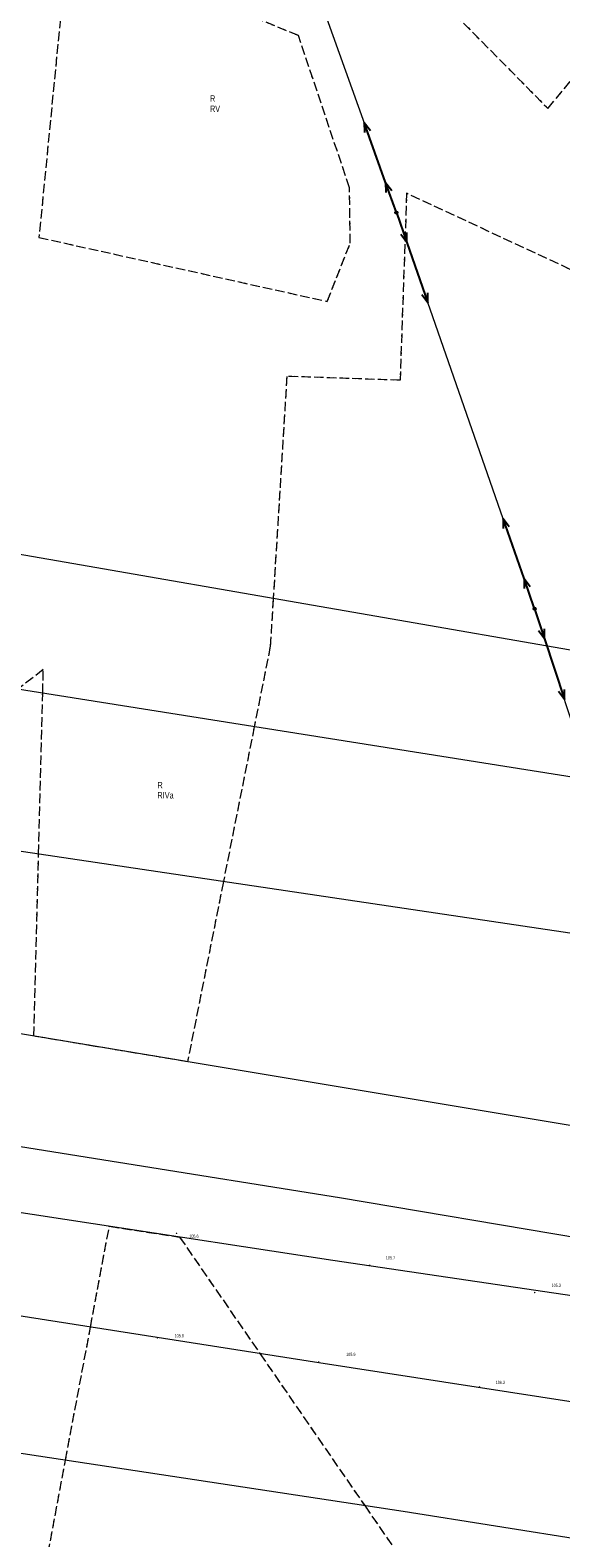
# Model space of a CAD drawing. Header units: inches. Extents: x 6497603 to 6502483, y 5925790 to 5934357.
# Tile 195 of 256: x 6500776 to 6500901, y 5926423 to 5926777. Entities that reach past the tile are written whole.
import ezdxf
from ezdxf.enums import TextEntityAlignment as Align

# ---------------------------------------------------------------- set-up
doc = ezdxf.new("R2010")
doc.units = ezdxf.units.IN
doc.header["$MEASUREMENT"] = 0
for name, pattern in [('219-1000', [0, 0]), ('egkk-1000', [3, 2.25, -0.75]), ('egug-1000', [1.5, 0.75, -0.75]), ('suep_nn_1000', [0, 0])]:
    doc.linetypes.add(name, pattern=pattern)
for name, color, linetype in [('203-punkt graniczny', 7, 'Continuous'), ('209-oznaczenie konturu klasyfikacyjnego', 7, 'Continuous'), ('210-oznaczenie konturu użytku gruntowego', 7, 'Continuous'), ('217-kontur klasyfikacyjny', 7, 'Continuous'), ('218-kontur użytku gruntowego', 7, 'Continuous'), ('219-działka ewidencyjna', 7, 'Continuous'), ('pikieta naturalna', 7, 'Continuous'), ('pikieta naturalna-Atr2', 7, 'Continuous'), ('przewód elektroenergetyczny niskiego napięcia', 7, 'Continuous'), ('słup przewodów napowietrznych', 7, 'Continuous')]:
    doc.layers.add(name, color=color, linetype=linetype)
doc.styles.get("Standard").update_dxf_attribs({"font": 'arial.ttf'})

# ---------------------------------------------------------------- blocks, each defined once
blk = doc.blocks.new('203')
at = {"linetype": 'Continuous', "lineweight": 0}
h = blk.add_hatch(color=0, dxfattribs=at)
edge = h.paths.add_edge_path()
edge.add_arc((0, 0), 0.09, 0, 360)
blk = doc.blocks.new('PW01')
at = {"linetype": 'Continuous', "lineweight": 13}
h = blk.add_hatch(color=0, dxfattribs=at)
edge = h.paths.add_edge_path()
edge.add_arc((0, 0), 0.18, 0, 360)
blk = doc.blocks.new('US15')
at = {"color": 0, "linetype": 'Continuous', "lineweight": 13}
blk.add_circle((0, 0), 0.35, dxfattribs=at)
blk = doc.blocks.new('SUEP1')
at = {"color": 0, "linetype": 'Continuous'}
for p, q in [((0, 0), (7.5, 0)), ((7.5, 0), (5.25, 0.75)), ((7.5, 0), (5.25, -0.75)), ((7.5, 0), (22.5, 0)), ((22.5, 0), (20.25, 0.75)), ((22.5, 0), (20.25, -0.75))]:
    blk.add_line(p, q, dxfattribs=at)

msp = doc.modelspace()

# ---------------------------------------------------------------- linework, layer by layer
at = {"layer": '217-kontur klasyfikacyjny', "color": 3, "linetype": 'egkk-1000', "lineweight": 18, "flags": 128}
for points in [[(6500784.49, 5926797.87), (6500777.7, 5926728.52)], [(6500838.79, 5926776), (6500819.64, 5926783.87)], [(6500873.45, 5926783.21), (6500897.53, 5926758.85)], [(6500850.82, 5926740.19), (6500838.79, 5926776)], [(6500897.53, 5926758.85), (6500912.45, 5926776.98)], [(6500850.99, 5926727.15), (6500850.82, 5926740.19)], [(6500864.27, 5926738.91), (6500862.71, 5926694.9)], [(6500929.93, 5926708.34), (6500864.27, 5926738.91)], [(6500777.7, 5926728.52), (6500845.57, 5926713.46)], [(6500845.57, 5926713.46), (6500850.99, 5926727.15)], [(6500836.06, 5926695.83), (6500832.85, 5926643.52)], [(6500862.71, 5926694.9), (6500836.06, 5926695.83)], [(6500832.85, 5926643.52), (6500832.16, 5926632.3)], [(6500832.16, 5926632.3), (6500828.39, 5926613.39)], [(6500778.72, 5926626.83), (6500772.73, 5926622.21)], [(6500778.58, 5926621.29), (6500778.72, 5926626.83)], [(6500777.6, 5926583.4), (6500778.58, 5926621.29)], [(6500828.39, 5926613.39), (6500821.12, 5926576.93)], [(6500776.51, 5926540.59), (6500777.6, 5926583.4)], [(6500821.12, 5926576.93), (6500812.68, 5926534.55)], [(6500790.97, 5926538.17), (6500776.51, 5926540.59)], [(6500812.68, 5926534.55), (6500790.97, 5926538.17)], [(6500789.83, 5926472.13), (6500794.27, 5926495.83)], [(6500794.27, 5926495.83), (6500803.03, 5926494.49)], [(6500803.03, 5926494.49), (6500810.81, 5926493.31)], [(6500810.81, 5926493.31), (6500829.72, 5926465.89)], [(6500783.95, 5926440.8), (6500789.83, 5926472.13)], [(6500829.72, 5926465.89), (6500854.39, 5926430.11)], [(6500777.08, 5926404.15), (6500783.95, 5926440.8)], [(6500854.39, 5926430.11), (6500882.01, 5926390.07)]]:
    msp.add_lwpolyline(points, dxfattribs=at)
at = {"layer": '218-kontur użytku gruntowego', "color": 3, "linetype": 'egug-1000', "lineweight": 18, "flags": 128}
for points in [[(6500784.49, 5926797.87), (6500777.7, 5926728.52)], [(6500838.79, 5926776), (6500819.64, 5926783.87)], [(6500873.45, 5926783.21), (6500897.53, 5926758.85)], [(6500850.82, 5926740.19), (6500838.79, 5926776)], [(6500897.53, 5926758.85), (6500912.45, 5926776.98)], [(6500850.99, 5926727.15), (6500850.82, 5926740.19)], [(6500864.27, 5926738.91), (6500862.71, 5926694.9)], [(6500929.93, 5926708.34), (6500864.27, 5926738.91)], [(6500777.7, 5926728.52), (6500845.57, 5926713.46)], [(6500845.57, 5926713.46), (6500850.99, 5926727.15)], [(6500836.06, 5926695.83), (6500832.85, 5926643.52)], [(6500862.71, 5926694.9), (6500836.06, 5926695.83)], [(6500832.85, 5926643.52), (6500832.16, 5926632.3)], [(6500832.16, 5926632.3), (6500828.39, 5926613.39)], [(6500778.72, 5926626.83), (6500772.73, 5926622.21)], [(6500778.58, 5926621.29), (6500778.72, 5926626.83)], [(6500777.6, 5926583.4), (6500778.58, 5926621.29)], [(6500828.39, 5926613.39), (6500821.12, 5926576.93)], [(6500776.51, 5926540.59), (6500777.6, 5926583.4)], [(6500821.12, 5926576.93), (6500812.68, 5926534.55)], [(6500790.97, 5926538.17), (6500776.51, 5926540.59)], [(6500812.68, 5926534.55), (6500790.97, 5926538.17)], [(6500789.83, 5926472.13), (6500794.27, 5926495.83)], [(6500794.27, 5926495.83), (6500803.03, 5926494.49)], [(6500803.03, 5926494.49), (6500810.81, 5926493.31)], [(6500810.81, 5926493.31), (6500829.72, 5926465.89)], [(6500783.95, 5926440.8), (6500789.83, 5926472.13)], [(6500829.72, 5926465.89), (6500854.39, 5926430.11)], [(6500777.08, 5926404.15), (6500783.95, 5926440.8)], [(6500854.39, 5926430.11), (6500882.01, 5926390.07)]]:
    msp.add_lwpolyline(points, dxfattribs=at)
at = {"layer": '219-działka ewidencyjna', "color": 3, "linetype": '219-1000', "lineweight": 18, "flags": 128}
for points in [[(6500983.18, 5926617.4), (6500712.23, 5926664.47)], [(6500978.86, 5926589.52), (6500564.82, 5926655.19)], [(6500973.85, 5926554.23), (6500643.25, 5926603.37)], [(6500966.26, 5926508.94), (6500760.58, 5926543.24)], [(6500848.47, 5926502.5), (6500744.28, 5926519.17)], [(6500846.92, 5926487.81), (6500733.95, 5926505.01)], [(6500961.94, 5926483.39), (6500848.47, 5926502.5)], [(6500959.95, 5926471.05), (6500846.92, 5926487.81)], [(6500843.59, 5926463.73), (6500720.33, 5926482.99)], [(6500955.73, 5926446.4), (6500843.59, 5926463.73)], [(6500863.47, 5926428.74), (6500717, 5926450.96)], [(6500950.44, 5926414.92), (6500863.47, 5926428.74)]]:
    msp.add_lwpolyline(points, dxfattribs=at)
at = {"layer": 'przewód elektroenergetyczny niskiego napięcia', "color": 1, "linetype": 'suep_nn_1000', "lineweight": 18, "flags": 128}
for points in [[(6500861.84, 5926734.37), (6500827.98, 5926828.95)], [(6500894.38, 5926641.16), (6500861.84, 5926734.37)], [(6500923.1, 5926554.18), (6500894.38, 5926641.16)]]:
    msp.add_lwpolyline(points, dxfattribs=at)

# ---------------------------------------------------------------- block references
at = {"layer": '203-punkt graniczny', "color": 3, "linetype": 'Continuous', "lineweight": 18}
for p in [(6500848.47, 5926502.5), (6500846.92, 5926487.81), (6500843.59, 5926463.73), (6500863.47, 5926428.74)]:
    msp.add_blockref('203', p, dxfattribs=at)
at = {"layer": 'pikieta naturalna', "color": 7, "linetype": 'Continuous', "lineweight": 13}
for p in [(6500810.09, 5926494.17), (6500855.57, 5926486.67), (6500894.43, 5926480.25), (6500805.59, 5926469.58), (6500843.56, 5926463.93), (6500881.42, 5926458.04)]:
    msp.add_blockref('PW01', p, dxfattribs=at)
at = {"layer": 'przewód elektroenergetyczny niskiego napięcia', "color": 1, "linetype": 'Continuous', "lineweight": 18}
for p, rotation in [((6500861.84, 5926734.37), 109.698), ((6500861.84, 5926734.37), 289.244), ((6500894.38, 5926641.16), 109.244), ((6500894.38, 5926641.16), 288.273)]:
    msp.add_blockref('SUEP1', p, dxfattribs=dict(at, rotation=rotation))
at = {"layer": 'słup przewodów napowietrznych', "color": 7, "linetype": 'Continuous', "lineweight": 18}
for p in [(6500861.84, 5926734.37), (6500894.38, 5926641.16)]:
    msp.add_blockref('US15', p, dxfattribs=at)

# ---------------------------------------------------------------- texts
at = {"layer": '209-oznaczenie konturu klasyfikacyjnego', "color": 3, "linetype": 'Continuous', "lineweight": 18, "width": 0.79}
for s, p in [('RV', (6500817.96, 5926759.54)), ('RIVa', (6500805.59, 5926598))]:
    msp.add_text(s, height=1.5, dxfattribs=at).set_placement(p, align=Align.TOP_LEFT)
at = {"layer": '210-oznaczenie konturu użytku gruntowego', "color": 3, "linetype": 'Continuous', "lineweight": 18, "width": 0.79}
for p in [(6500817.97, 5926760.44), (6500805.6, 5926598.9)]:
    msp.add_text('R', height=1.5, dxfattribs=at).set_placement(p)
at = {"layer": 'pikieta naturalna-Atr2', "color": 7, "width": 0.667}
for s, p in [('105.6', (6500813.09, 5926493.13)), ('105.7', (6500859.38, 5926488.05)), ('105.3', (6500898.4, 5926481.57)), ('105.8', (6500809.63, 5926469.7)), ('105.9', (6500850.03, 5926465.31)), ('106.3', (6500885.23, 5926458.73))]:
    msp.add_text(s, height=0.75, dxfattribs=at).set_placement(p)

doc.saveas('drawing.dxf')
